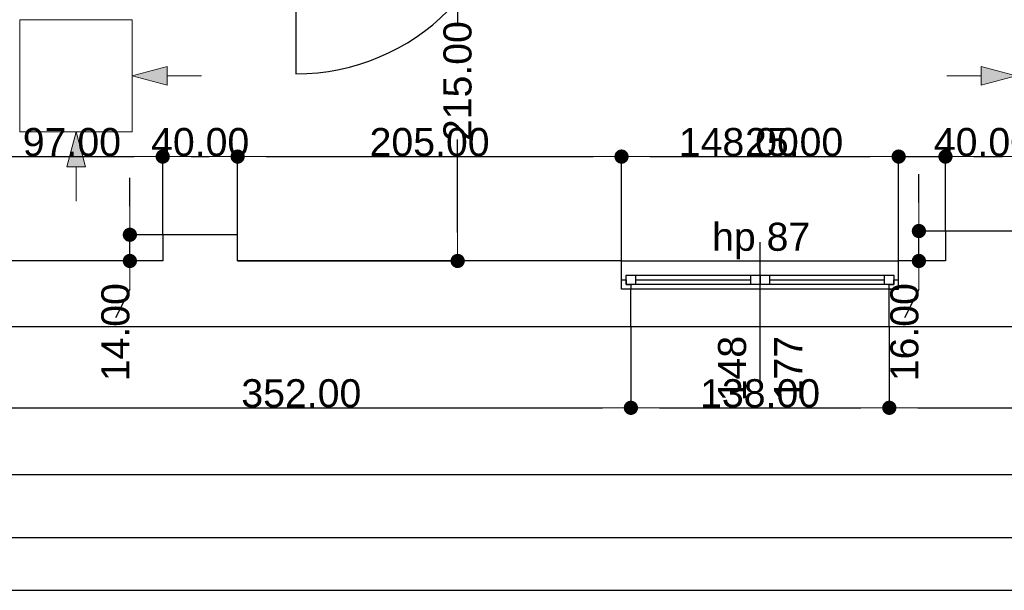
# Model space of a CAD drawing. Header units: millimetres. Extents: x -175445 to -20415, y -559200 to 231527.
# Tile 91 of 256: x -116432 to -111174, y -180731 to -177681. Entities that reach past the tile are written whole.
import ezdxf

# ---------------------------------------------------------------- set-up
doc = ezdxf.new("R2010")
doc.units = ezdxf.units.MM
doc.header["$MEASUREMENT"] = 0
doc.linetypes.add('Wipeout_Contour', pattern=[1000, 0, -1000])
for name, color, linetype in [('Drzwi', 7, 'Continuous'), ('Linia', 7, 'Continuous'), ('Obiekt', 7, 'Continuous'), ('Okno', 7, 'Continuous'), ('Strop', 7, 'Continuous'), ('Słup', 7, 'Continuous'), ('Wymiary', 9, 'Continuous'), ('Ściana', 7, 'Continuous')]:
    doc.layers.add(name, color=color, linetype=linetype)
doc.styles.add('Arial', font='txt')
doc.dimstyles.new('GENERATED_STYLE__1', dxfattribs={"dimtxt": 150, "dimasz": 152, "dimexe": 0.18, "dimexo": 0, "dimgap": 0.09, "dimtad": 1, "dimtih": 1, "dimtoh": 1, "dimlfac": 0.1, "dimzin": 0, "dimdsep": 46, "dimtxsty": 'Arial', "dimblk": 'ARROWHEAD_11', "dimblk1": 'ARROWHEAD_11', "dimblk2": 'ARROWHEAD_11', "dimcen": 0.09, "dimclrd": 256, "dimclre": 256, "dimclrt": 256, "dimazin": 0, "dimtfac": 1, "dimtdec": 4, "dimtmove": 0, "dimatfit": 3, "dimfxl": 1, "dimtolj": 1, "dimtzin": 0, "dimarcsym": 0})
doc.dimstyles.new('GENERATED_STYLE__2', dxfattribs={"dimtxt": 150, "dimasz": 152, "dimexe": 0.18, "dimexo": 0, "dimgap": 0.09, "dimtad": 1, "dimlfac": 0.1, "dimzin": 0, "dimdsep": 46, "dimtxsty": 'Arial', "dimblk": 'ARROWHEAD_11', "dimblk1": 'ARROWHEAD_11', "dimblk2": 'ARROWHEAD_11', "dimcen": 0.09, "dimclrd": 256, "dimclre": 256, "dimclrt": 256, "dimazin": 0, "dimtfac": 1, "dimtdec": 4, "dimtmove": 0, "dimatfit": 3, "dimfxl": 1, "dimtolj": 1, "dimtzin": 0, "dimarcsym": 0})

# ---------------------------------------------------------------- blocks, each defined once
blk = doc.blocks.new('ARROWHEAD_11')
at = {"color": 0, "linetype": 'Continuous', "lineweight": 0}
blk.add_line((0, 0), (-1, 0), dxfattribs=at)
at = {"color": 0, "linetype": 'Continuous', "lineweight": 0, "const_width": 0.25, "flags": 128}
blk.add_lwpolyline([(-0.125, 0, 1), (0.125, 0, 1)], format="xyb", close=True, dxfattribs=at)
blk = doc.blocks.new('*D1105')
at = {"layer": 'Defpoints', "color": 0}
for p in [(-115668, -178412.8), (-115668, -178830.6), (-116638, -178970.6)]:
    blk.add_point(p, dxfattribs=at)
at = {"layer": 'Wymiary', "lineweight": -2}
for p, q in [((-116638, -178970.6), (-116638, -178412.6)), ((-116486, -178412.8), (-115820, -178412.8)), ((-115668, -178830.6), (-115668, -178412.6))]:
    blk.add_line(p, q, dxfattribs=at)
at = {"layer": 'Wymiary', "lineweight": -2, "xscale": 152, "yscale": 152, "zscale": 152, "rotation": 180}
blk.add_blockref('ARROWHEAD_11', (-116638, -178412.8), dxfattribs=at)
at = {"layer": 'Wymiary', "lineweight": -2, "xscale": 152, "yscale": 152, "zscale": 152}
blk.add_blockref('ARROWHEAD_11', (-115668, -178412.8), dxfattribs=at)
at = {"layer": 'Wymiary', "lineweight": 13, "insert": (-116153, -178336.1), "char_height": 150, "attachment_point": 5, "style": 'Arial'}
blk.add_mtext('\\A1;97.00', dxfattribs=at)
blk = doc.blocks.new('*D1106')
at = {"layer": 'Defpoints', "color": 0}
for p in [(-115268, -178412.8), (-115668, -178830.6), (-115268, -178830.6)]:
    blk.add_point(p, dxfattribs=at)
at = {"layer": 'Wymiary', "lineweight": -2}
for p, q in [((-115668, -178830.6), (-115668, -178412.6)), ((-115516, -178412.8), (-115420, -178412.8)), ((-115268, -178830.6), (-115268, -178412.6))]:
    blk.add_line(p, q, dxfattribs=at)
at = {"layer": 'Wymiary', "lineweight": -2, "xscale": 152, "yscale": 152, "zscale": 152, "rotation": 180}
blk.add_blockref('ARROWHEAD_11', (-115668, -178412.8), dxfattribs=at)
at = {"layer": 'Wymiary', "lineweight": -2, "xscale": 152, "yscale": 152, "zscale": 152}
blk.add_blockref('ARROWHEAD_11', (-115268, -178412.8), dxfattribs=at)
at = {"layer": 'Wymiary', "lineweight": 13, "insert": (-115468, -178336.1), "char_height": 150, "attachment_point": 5, "style": 'Arial'}
blk.add_mtext('\\A1;40.00', dxfattribs=at)
blk = doc.blocks.new('*D1107')
at = {"layer": 'Defpoints', "color": 0}
for p in [(-113218, -178412.8), (-115268, -178830.6), (-113218, -178970.6)]:
    blk.add_point(p, dxfattribs=at)
at = {"layer": 'Wymiary', "lineweight": -2}
for p, q in [((-115268, -178830.6), (-115268, -178412.6)), ((-115116, -178412.8), (-113370, -178412.8)), ((-113218, -178970.6), (-113218, -178412.6))]:
    blk.add_line(p, q, dxfattribs=at)
at = {"layer": 'Wymiary', "lineweight": -2, "xscale": 152, "yscale": 152, "zscale": 152, "rotation": 180}
blk.add_blockref('ARROWHEAD_11', (-115268, -178412.8), dxfattribs=at)
at = {"layer": 'Wymiary', "lineweight": -2, "xscale": 152, "yscale": 152, "zscale": 152}
blk.add_blockref('ARROWHEAD_11', (-113218, -178412.8), dxfattribs=at)
at = {"layer": 'Wymiary', "lineweight": 13, "insert": (-114243, -178336.1), "char_height": 150, "attachment_point": 5, "style": 'Arial'}
blk.add_mtext('\\A1;205.00', dxfattribs=at)
blk = doc.blocks.new('*D1108')
at = {"layer": 'Defpoints', "color": 0}
for p in [(-111738, -178412.8), (-113218, -178970.6), (-111738, -178970.6)]:
    blk.add_point(p, dxfattribs=at)
at = {"layer": 'Wymiary', "lineweight": -2}
for p, q in [((-113218, -178970.6), (-113218, -178412.6)), ((-113066, -178412.8), (-111890, -178412.8)), ((-111738, -178970.6), (-111738, -178412.6))]:
    blk.add_line(p, q, dxfattribs=at)
at = {"layer": 'Wymiary', "lineweight": -2, "xscale": 152, "yscale": 152, "zscale": 152, "rotation": 180}
blk.add_blockref('ARROWHEAD_11', (-113218, -178412.8), dxfattribs=at)
at = {"layer": 'Wymiary', "lineweight": -2, "xscale": 152, "yscale": 152, "zscale": 152}
blk.add_blockref('ARROWHEAD_11', (-111738, -178412.8), dxfattribs=at)
at = {"layer": 'Wymiary', "lineweight": 13, "insert": (-112591.8, -178336.1), "char_height": 150, "attachment_point": 5, "style": 'Arial'}
blk.add_mtext('\\A1;148.00', dxfattribs=at)
blk = doc.blocks.new('*D1109')
at = {"layer": 'Defpoints', "color": 0}
for p in [(-111488, -178412.8), (-111488, -178810.6), (-111738, -178970.6)]:
    blk.add_point(p, dxfattribs=at)
at = {"layer": 'Wymiary', "lineweight": -2}
for p, q in [((-112550.3, -178412.8), (-112042, -178412.8)), ((-112042, -178412.8), (-111890, -178412.8)), ((-111738, -178970.6), (-111738, -178412.6)), ((-111738, -178412.8), (-111488, -178412.8)), ((-111488, -178810.6), (-111488, -178412.6)), ((-111336, -178412.8), (-111184, -178412.8))]:
    blk.add_line(p, q, dxfattribs=at)
at = {"layer": 'Wymiary', "lineweight": -2, "xscale": 152, "yscale": 152, "zscale": 152}
blk.add_blockref('ARROWHEAD_11', (-111738, -178412.8), dxfattribs=at)
at = {"layer": 'Wymiary', "lineweight": -2, "xscale": 152, "yscale": 152, "zscale": 152, "rotation": 180}
blk.add_blockref('ARROWHEAD_11', (-111488, -178412.8), dxfattribs=at)
at = {"layer": 'Wymiary', "lineweight": 13, "insert": (-112296.2, -178336.1), "char_height": 150, "attachment_point": 5, "style": 'Arial'}
blk.add_mtext('\\A1;25.00', dxfattribs=at)
blk = doc.blocks.new('*D1110')
at = {"layer": 'Defpoints', "color": 0}
for p in [(-111088, -178412.8), (-111488, -178810.6), (-111088, -178810.6)]:
    blk.add_point(p, dxfattribs=at)
at = {"layer": 'Wymiary', "lineweight": -2}
for p, q in [((-111488, -178810.6), (-111488, -178412.6)), ((-111336, -178412.8), (-111240, -178412.8)), ((-111088, -178810.6), (-111088, -178412.6))]:
    blk.add_line(p, q, dxfattribs=at)
at = {"layer": 'Wymiary', "lineweight": -2, "xscale": 152, "yscale": 152, "zscale": 152, "rotation": 180}
blk.add_blockref('ARROWHEAD_11', (-111488, -178412.8), dxfattribs=at)
at = {"layer": 'Wymiary', "lineweight": -2, "xscale": 152, "yscale": 152, "zscale": 152}
blk.add_blockref('ARROWHEAD_11', (-111088, -178412.8), dxfattribs=at)
at = {"layer": 'Wymiary', "lineweight": 13, "insert": (-111288, -178336.1), "char_height": 150, "attachment_point": 5, "style": 'Arial'}
blk.add_mtext('\\A1;40.00', dxfattribs=at)
blk = doc.blocks.new('*D1665')
at = {"layer": 'Defpoints', "color": 0}
for p in [(-115843.6, -178830.6), (-115668, -178830.6), (-115668, -178970.6)]:
    blk.add_point(p, dxfattribs=at)
at = {"layer": 'Wymiary', "lineweight": -2}
for p, q in [((-115843.6, -178678.6), (-115843.6, -178526.6)), ((-115668, -178830.6), (-115843.7, -178830.6)), ((-115843.6, -178970.6), (-115843.6, -178830.6)), ((-115668, -178970.6), (-115843.7, -178970.6)), ((-115843.6, -179122.6), (-115920.2, -179274.6))]:
    blk.add_line(p, q, dxfattribs=at)
at = {"layer": 'Wymiary', "lineweight": -2, "xscale": 152, "yscale": 152, "zscale": 152}
for p, rotation in [((-115843.6, -178830.6), 270), ((-115843.6, -178970.6), 90)]:
    blk.add_blockref('ARROWHEAD_11', p, dxfattribs=dict(at, rotation=rotation))
at = {"layer": 'Wymiary', "lineweight": 13, "insert": (-115920.2, -179351.3), "char_height": 150, "attachment_point": 5, "rotation": 90, "style": 'Arial'}
blk.add_mtext('\\A1;14.00', dxfattribs=at)
blk = doc.blocks.new('*D1666')
at = {"layer": 'Defpoints', "color": 0}
for p in [(-111629.9, -178810.6), (-111488, -178810.6), (-111488, -178970.6)]:
    blk.add_point(p, dxfattribs=at)
at = {"layer": 'Wymiary', "lineweight": -2}
for p, q in [((-111629.9, -178658.6), (-111629.9, -178506.6)), ((-111488, -178810.6), (-111630.1, -178810.6)), ((-111629.9, -178970.6), (-111629.9, -178810.6)), ((-111488, -178970.6), (-111630.1, -178970.6)), ((-111629.9, -179122.6), (-111706.6, -179274.6))]:
    blk.add_line(p, q, dxfattribs=at)
at = {"layer": 'Wymiary', "lineweight": -2, "xscale": 152, "yscale": 152, "zscale": 152}
for p, rotation in [((-111629.9, -178810.6), 270), ((-111629.9, -178970.6), 90)]:
    blk.add_blockref('ARROWHEAD_11', p, dxfattribs=dict(at, rotation=rotation))
at = {"layer": 'Wymiary', "lineweight": 13, "insert": (-111706.6, -179351.3), "char_height": 150, "attachment_point": 5, "rotation": 90, "style": 'Arial'}
blk.add_mtext('\\A1;16.00', dxfattribs=at)
blk = doc.blocks.new('*D1678')
at = {"layer": 'Defpoints', "color": 0}
for p in [(-114678.9, -176820.6), (-114093.1, -176820.6), (-115268, -178970.6)]:
    blk.add_point(p, dxfattribs=at)
at = {"layer": 'Wymiary', "lineweight": -2}
for p, q in [((-114678.9, -176820.6), (-114092.9, -176820.6)), ((-114093.1, -176972.6), (-114093.1, -177697)), ((-114093.1, -178818.6), (-114093.1, -178321.9)), ((-115268, -178970.6), (-114092.9, -178970.6))]:
    blk.add_line(p, q, dxfattribs=at)
at = {"layer": 'Wymiary', "lineweight": -2, "xscale": 152, "yscale": 152, "zscale": 152}
for p, rotation in [((-114093.1, -176820.6), 90), ((-114093.1, -178970.6), 270)]:
    blk.add_blockref('ARROWHEAD_11', p, dxfattribs=dict(at, rotation=rotation))
at = {"layer": 'Wymiary', "lineweight": 13, "insert": (-114093.1, -178009.5), "char_height": 150, "attachment_point": 5, "rotation": 90, "style": 'Arial'}
blk.add_mtext('\\A1;215.00', dxfattribs=at)
blk = doc.blocks.new('*D1719')
at = {"layer": 'Defpoints', "color": 0}
for p in [(-116688, -179320.6), (-113168, -179320.6), (-113168, -179755.3)]:
    blk.add_point(p, dxfattribs=at)
at = {"layer": 'Wymiary', "lineweight": -2}
for p, q in [((-116688, -179320.6), (-116688, -179755.4)), ((-113168, -179320.6), (-113168, -179755.4)), ((-116536, -179755.3), (-113320, -179755.3))]:
    blk.add_line(p, q, dxfattribs=at)
at = {"layer": 'Wymiary', "lineweight": -2, "xscale": 152, "yscale": 152, "zscale": 152, "rotation": 180}
blk.add_blockref('ARROWHEAD_11', (-116688, -179755.3), dxfattribs=at)
at = {"layer": 'Wymiary', "lineweight": -2, "xscale": 152, "yscale": 152, "zscale": 152}
blk.add_blockref('ARROWHEAD_11', (-113168, -179755.3), dxfattribs=at)
at = {"layer": 'Wymiary', "lineweight": 13, "insert": (-114928, -179678.5), "char_height": 150, "attachment_point": 5, "style": 'Arial'}
blk.add_mtext('\\A1;352.00', dxfattribs=at)
blk = doc.blocks.new('*D1720')
at = {"layer": 'Defpoints', "color": 0}
for p in [(-113168, -179320.6), (-111788, -179320.6), (-111788, -179755.3)]:
    blk.add_point(p, dxfattribs=at)
at = {"layer": 'Wymiary', "lineweight": -2}
for p, q in [((-113168, -179320.6), (-113168, -179755.4)), ((-111788, -179320.6), (-111788, -179755.4)), ((-113016, -179755.3), (-111940, -179755.3))]:
    blk.add_line(p, q, dxfattribs=at)
at = {"layer": 'Wymiary', "lineweight": -2, "xscale": 152, "yscale": 152, "zscale": 152, "rotation": 180}
blk.add_blockref('ARROWHEAD_11', (-113168, -179755.3), dxfattribs=at)
at = {"layer": 'Wymiary', "lineweight": -2, "xscale": 152, "yscale": 152, "zscale": 152}
blk.add_blockref('ARROWHEAD_11', (-111788, -179755.3), dxfattribs=at)
at = {"layer": 'Wymiary', "lineweight": 13, "insert": (-112478, -179678.5), "char_height": 150, "attachment_point": 5, "style": 'Arial'}
blk.add_mtext('\\A1;138.00', dxfattribs=at)
blk = doc.blocks.new('*D1721')
at = {"layer": 'Defpoints', "color": 0}
for p in [(-111788, -179320.6), (-108278, -179320.6), (-108278, -179755.3)]:
    blk.add_point(p, dxfattribs=at)
at = {"layer": 'Wymiary', "lineweight": -2}
for p, q in [((-111788, -179320.6), (-111788, -179755.4)), ((-108278, -179320.6), (-108278, -179755.4)), ((-111636, -179755.3), (-108430, -179755.3))]:
    blk.add_line(p, q, dxfattribs=at)
at = {"layer": 'Wymiary', "lineweight": -2, "xscale": 152, "yscale": 152, "zscale": 152, "rotation": 180}
blk.add_blockref('ARROWHEAD_11', (-111788, -179755.3), dxfattribs=at)
at = {"layer": 'Wymiary', "lineweight": -2, "xscale": 152, "yscale": 152, "zscale": 152}
blk.add_blockref('ARROWHEAD_11', (-108278, -179755.3), dxfattribs=at)
at = {"layer": 'Wymiary', "lineweight": 13, "insert": (-110033, -179678.5), "char_height": 150, "attachment_point": 5, "style": 'Arial'}
blk.add_mtext('\\A1;351.00', dxfattribs=at)
blk = doc.blocks.new('*D1735')
at = {"layer": 'Defpoints', "color": 0}
for p in [(-67558, -174460.7), (-67558, -180112.2), (-140258, -180730.6)]:
    blk.add_point(p, dxfattribs=at)
at = {"layer": 'Wymiary', "lineweight": -2}
for p, q in [((-67558, -174460.7), (-67558, -180112.4)), ((-140258, -180730.6), (-140258, -180112)), ((-140106, -180112.2), (-67710, -180112.2))]:
    blk.add_line(p, q, dxfattribs=at)
at = {"layer": 'Wymiary', "lineweight": -2, "xscale": 152, "yscale": 152, "zscale": 152, "rotation": 180}
blk.add_blockref('ARROWHEAD_11', (-140258, -180112.2), dxfattribs=at)
at = {"layer": 'Wymiary', "lineweight": -2, "xscale": 152, "yscale": 152, "zscale": 152}
blk.add_blockref('ARROWHEAD_11', (-67558, -180112.2), dxfattribs=at)
at = {"layer": 'Wymiary', "lineweight": 13, "insert": (-103908, -180035.5), "char_height": 150, "attachment_point": 5, "style": 'Arial'}
blk.add_mtext('\\A1;7270.01', dxfattribs=at)

msp = doc.modelspace()

# ---------------------------------------------------------------- hatches: boundary and pattern name
at = {"layer": 'Linia', "linetype": 'Continuous', "lineweight": 13}
for points in [[(-115831.512, -177980.944), (-115644.91, -178030.944), (-115644.91, -177930.944)], [(-111111.201, -177980.944), (-111297.803, -177930.944), (-111297.803, -178030.944)], [(-116131.112, -178280.944), (-116180.863, -178467.613), (-116080.863, -178467.48)]]:
    msp.add_hatch(color=253, dxfattribs=at).paths.add_polyline_path(points)

# ---------------------------------------------------------------- linework, layer by layer
at = {"layer": 'Drzwi', "color": 253}
msp.add_line((-114958.019, -176820.636), (-114958.019, -177970.636), dxfattribs=at)
msp.add_arc((-114958.019, -176820.636), 1150, 270, 0, dxfattribs=at)
at = {"layer": 'Linia', "color": 253, "lineweight": 13}
for p, q in [((-115831.512, -177681.344), (-116431.512, -177681.344)), ((-116431.512, -177681.344), (-116431.512, -178280.544)), ((-115831.512, -178280.544), (-115831.512, -177681.344)), ((-115831.512, -177980.944), (-115644.91, -177930.944)), ((-115644.91, -177930.944), (-115644.91, -178030.944)), ((-111111.201, -177980.944), (-111297.803, -177930.944)), ((-111297.803, -178030.944), (-111297.803, -177930.944)), ((-115831.512, -177980.944), (-115644.91, -178030.944)), ((-115461.137, -177980.944), (-115644.91, -177980.944)), ((-111481.576, -177980.944), (-111297.803, -177980.944)), ((-111111.201, -177980.944), (-111297.803, -178030.944)), ((-116431.512, -178281.344), (-115831.512, -178281.344)), ((-116131.112, -178280.944), (-116180.863, -178467.613)), ((-116131.112, -178280.944), (-116080.863, -178467.48)), ((-116080.863, -178467.48), (-116180.863, -178467.613)), ((-116130.618, -178651.319), (-116130.863, -178467.546))]:
    msp.add_line(p, q, dxfattribs=at)
at = {"layer": 'Obiekt', "color": 253}
msp.add_line((-112478.019, -179620.636), (-112478.019, -178870.636), dxfattribs=at)
at = {"layer": 'Okno', "color": 253}
for p, q in [((-113218.019, -178970.636), (-111738.019, -178970.636)), ((-113218.019, -179070.636), (-113193.019, -179070.636)), ((-113218.019, -179120.636), (-113218.019, -179070.636)), ((-113193.019, -179045.636), (-113143.019, -179045.636)), ((-113193.019, -179095.636), (-113193.019, -179045.636)), ((-113193.019, -179070.636), (-113193.019, -179095.636)), ((-113143.019, -179045.636), (-112528.019, -179045.636)), ((-113143.019, -179045.636), (-113143.019, -179095.636)), ((-113143.019, -179045.636), (-112528.019, -179045.636)), ((-113143.019, -179070.636), (-112528.019, -179070.636)), ((-112528.019, -179095.636), (-112528.019, -179045.636)), ((-112528.019, -179045.636), (-112478.019, -179045.636)), ((-112478.019, -179045.636), (-112478.019, -179095.636)), ((-112478.019, -179045.636), (-112428.019, -179045.636)), ((-112478.019, -179095.636), (-112478.019, -179045.636)), ((-112428.019, -179045.636), (-111813.019, -179045.636)), ((-112428.019, -179045.636), (-112428.019, -179095.636)), ((-112428.019, -179045.636), (-111813.019, -179045.636)), ((-112428.019, -179070.636), (-111813.019, -179070.636)), ((-111813.019, -179095.636), (-111813.019, -179045.636)), ((-111813.019, -179045.636), (-111763.019, -179045.636)), ((-111763.019, -179045.636), (-111763.019, -179095.636)), ((-111763.019, -179095.636), (-111763.019, -179070.636)), ((-111763.019, -179070.636), (-111738.019, -179070.636)), ((-111738.019, -179120.636), (-111738.019, -179070.636)), ((-113168.019, -179120.636), (-113218.019, -179120.636)), ((-113168.019, -179120.636), (-113218.019, -179120.636)), ((-113193.019, -179095.636), (-113168.019, -179095.636)), ((-113143.019, -179095.636), (-113193.019, -179095.636)), ((-113168.019, -179095.636), (-113168.019, -179120.636)), ((-112478.019, -179120.636), (-113168.019, -179120.636)), ((-112528.019, -179095.636), (-113143.019, -179095.636)), ((-112478.019, -179095.636), (-112528.019, -179095.636)), ((-112428.019, -179095.636), (-112478.019, -179095.636)), ((-111788.019, -179120.636), (-112478.019, -179120.636)), ((-111813.019, -179095.636), (-112428.019, -179095.636)), ((-111763.019, -179095.636), (-111813.019, -179095.636)), ((-111788.019, -179120.636), (-111788.019, -179095.636)), ((-111788.019, -179095.636), (-111763.019, -179095.636)), ((-111738.019, -179120.636), (-111788.019, -179120.636)), ((-111788.019, -179120.636), (-111738.019, -179120.636)), ((-113168.019, -179320.636), (-111788.019, -179320.636))]:
    msp.add_line(p, q, dxfattribs=at)
at = {"layer": 'Strop', "color": 253, "flags": 128}
msp.add_lwpolyline([(-125806.601, -151285.909, -0.01791801), (-118229.318, -152004.441, -0.00776908), (-114963.359, -152484.403), (-114963.364, -152484.434, -0.034913), (-97147.904, -156667.71, -0.03139835), (-83179.127, -161981.022, -0.00358934), (-81600.813, -162721.346, -0.01554929), (-75154.286, -166178.424, -0.0168287), (-67557.968, -170885.339), (-67557.968, -174624.675), (-74808.018, -174624.675), (-74808.018, -179320.636), (-96528.019, -179320.636), (-96528.019, -180730.636), (-140258.019, -180730.636)], format="xyb", dxfattribs=at)
at = {"layer": 'Słup', "color": 253}
for p, q in [((-111488.019, -178810.636), (-111488.019, -178970.636)), ((-111088.019, -178810.636), (-111488.019, -178810.636)), ((-115668.019, -178830.636), (-115668.019, -178970.636)), ((-115268.019, -178830.636), (-115668.019, -178830.636)), ((-115268.019, -178970.636), (-115268.019, -178830.636))]:
    msp.add_line(p, q, dxfattribs=at)
at = {"layer": 'Ściana', "color": 253}
for p, q in [((-113218.019, -179070.636), (-113218.019, -178970.636)), ((-111738.019, -179070.636), (-111738.019, -178970.636)), ((-113218.019, -179120.636), (-113218.019, -179070.636)), ((-111738.019, -179120.636), (-111738.019, -179070.636)), ((-113168.019, -179120.636), (-113218.019, -179120.636)), ((-113168.019, -179320.636), (-113168.019, -179120.636)), ((-111788.019, -179320.636), (-111788.019, -179120.636)), ((-111788.019, -179120.636), (-111738.019, -179120.636))]:
    msp.add_line(p, q, dxfattribs=at)
at = {"layer": 'Ściana', "color": 253, "flags": 128}
for points in [[(-115668.019, -178970.636), (-116638.019, -178970.636)], [(-113218.019, -178970.636), (-115268.019, -178970.636)], [(-111488.019, -178970.636), (-111738.019, -178970.636)], [(-116688.019, -179320.636), (-113168.019, -179320.636)], [(-111788.019, -179320.636), (-108278.019, -179320.636)]]:
    msp.add_lwpolyline(points, dxfattribs=at)

# ---------------------------------------------------------------- texts
at = {"layer": 'Obiekt', "color": 253, "insert": (-112734.476, -178961.47), "char_height": 150, "attachment_point": 7, "style": 'Arial'}
msp.add_mtext('\\A1;{\\fArial|b0|i0|c238|p38;hp 87}', dxfattribs=at)
at = {"layer": 'Obiekt', "color": 253, "char_height": 150, "attachment_point": 7, "rotation": 90, "style": 'Arial'}
for s, insert in [('\\A1;{\\fArial|b0|i0|c238|p38;148}', (-112550.55, -179720.636)), ('\\A1;{\\fArial|b0|i0|c238|p38;177}', (-112253.019, -179720.636))]:
    msp.add_mtext(s, dxfattribs=dict(at, insert=insert))

# ---------------------------------------------------------------- dimensions: what is measured, and where the dimension line sits
at = {"layer": 'Wymiary', "color": 8, "lineweight": 13}
for base, p1, p2, picture, middle in [((-114093.126, -176820.636), (-115268.019, -178970.636), (-114678.881, -176820.636), '*D1678', (-114093.126, -178009.465)), ((-111629.944, -178810.636), (-111488.019, -178970.636), (-111488.019, -178810.636), '*D1666', (-111706.62, -179351.312)), ((-115843.556, -178830.636), (-115668.019, -178970.636), (-115668.019, -178830.636), '*D1665', (-115920.232, -179351.312))]:
    dim = msp.add_linear_dim(base=base, p1=p1, p2=p2, angle=90, dimstyle='GENERATED_STYLE__2', dxfattribs=at)
    dim.commit()
    dim.dimension.update_dxf_attribs({"geometry": picture, "text_midpoint": middle, "dimtype": 160, "text_rotation": 90})
for base, p1, p2, picture, middle in [((-115668.019, -178412.768), (-116638.019, -178970.636), (-115668.019, -178830.636), '*D1105', (-116153.019, -178412.768)), ((-115268.019, -178412.768), (-115668.019, -178830.636), (-115268.019, -178830.636), '*D1106', (-115468.019, -178412.768)), ((-113218.019, -178412.768), (-115268.019, -178830.636), (-113218.019, -178970.636), '*D1107', (-114243.019, -178412.768)), ((-111738.019, -178412.768), (-113218.019, -178970.636), (-111738.019, -178970.636), '*D1108', (-112591.848, -178412.768)), ((-111488.019, -178412.768), (-111738.019, -178970.636), (-111488.019, -178810.636), '*D1109', (-112296.219, -178412.768)), ((-111088.019, -178412.768), (-111488.019, -178810.636), (-111088.019, -178810.636), '*D1110', (-111288.019, -178412.768)), ((-113168.019, -179755.251), (-116688.019, -179320.636), (-113168.019, -179320.636), '*D1719', (-114928.019, -179755.251)), ((-111788.019, -179755.251), (-113168.019, -179320.636), (-111788.019, -179320.636), '*D1720', (-112478.019, -179755.251)), ((-108278.019, -179755.251), (-111788.019, -179320.636), (-108278.019, -179320.636), '*D1721', (-110033.019, -179755.251))]:
    dim = msp.add_linear_dim(base=base, p1=p1, p2=p2, dimstyle='GENERATED_STYLE__1', dxfattribs=at)
    dim.commit()
    dim.dimension.update_dxf_attribs({"geometry": picture, "text_midpoint": middle, "dimtype": 160})

# ---------------------------------------------------------------- next in the draw order: wipeouts: each hides what was drawn before it
at = {"color": 253, "linetype": 'Wipeout_Contour', "lineweight": 0, "ltscale": 477383.047514}
msp.add_wipeout([(-96878.019, -180450.636), (-139918.019, -180450.636), (-140258.019, -180730.636), (-96528.019, -180730.636)], dxfattribs=at).dxf.layer = 'Ściana'

# ---------------------------------------------------------------- next in the draw order: linework, layer by layer
at = {"layer": 'Ściana', "color": 253, "flags": 128}
for points in [[(-96878.019, -180450.636), (-140258.019, -180450.636)], [(-140258.019, -180730.636), (-96528.019, -180730.636)]]:
    msp.add_lwpolyline(points, dxfattribs=at)

# ---------------------------------------------------------------- next in the draw order: dimensions: what is measured, and where the dimension line sits
at = {"layer": 'Wymiary', "color": 8, "lineweight": 13}
dim = msp.add_linear_dim(base=(-67557.968, -180112.207), p1=(-140258.019, -180730.636), p2=(-67557.968, -174460.715), dimstyle='GENERATED_STYLE__1', dxfattribs=at)
dim.commit()
dim.dimension.update_dxf_attribs({"geometry": '*D1735', "text_midpoint": (-103907.994, -180112.207), "dimtype": 160})

doc.saveas('drawing.dxf')
